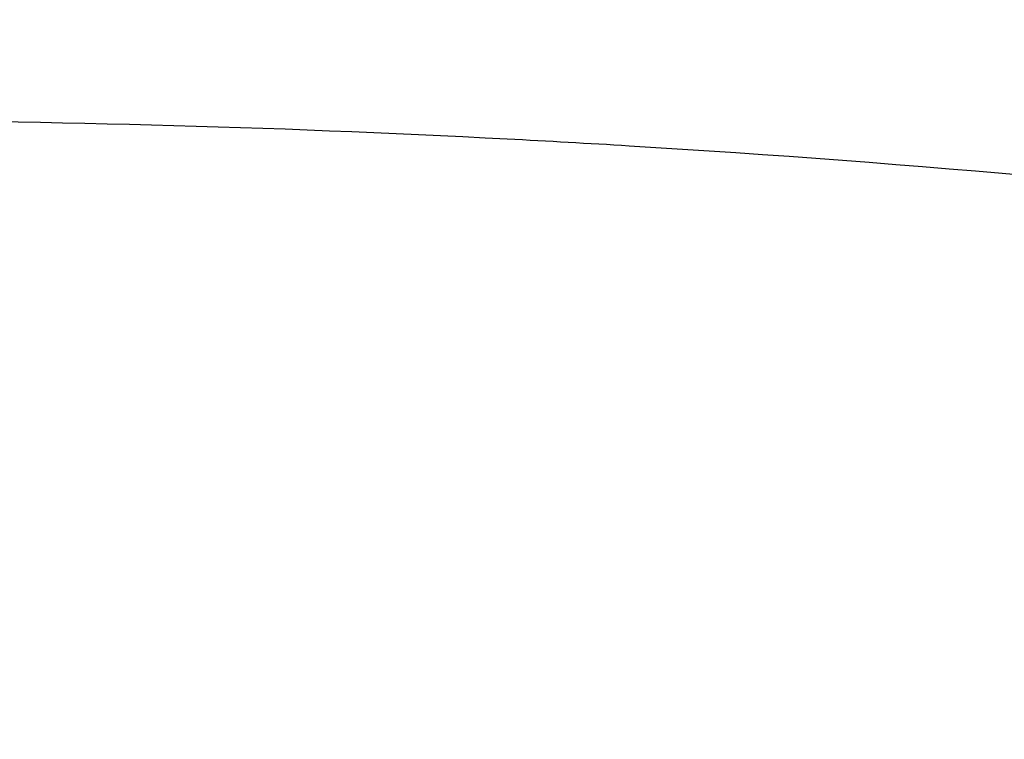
# Model space of a CAD drawing. Header units: millimetres. Extents: x 0 to 594, y 0 to 420.
# Tile 106 of 256: x 485.287 to 485.726, y 250.41 to 250.73. Entities that reach past the tile are written whole.
import ezdxf

# ---------------------------------------------------------------- set-up
doc = ezdxf.new("R2010")
doc.units = ezdxf.units.MM
doc.header["$LTSCALE"] = 32.67
doc.layers.get('0').update_dxf_attribs({"linetype": 'CONTINUOUS'})

msp = doc.modelspace()

# ---------------------------------------------------------------- linework, layer by layer
at = {"color": 7, "linetype": 'CONTINUOUS'}
for points, knots in [([(489.04482, 249.98051), (489.02678, 249.99198), (488.90195, 250.07042), (488.66299, 250.20904), (488.319, 250.38322), (487.9606, 250.54061), (487.59083, 250.67987), (487.21282, 250.79982), (486.8298, 250.89946), (486.44499, 250.97792), (486.06167, 251.03454), (485.68309, 251.06885), (485.31244, 251.08055), (484.95287, 251.06954), (484.6074, 251.03591), (484.27895, 250.97993), (483.97027, 250.90204), (483.68394, 250.80286), (483.42238, 250.68317), (483.1878, 250.54386), (482.98222, 250.38601), (482.8075, 250.2108), (482.70328, 250.07065), (482.65529, 249.99195), (482.6485, 249.98047)], [0, 0, 0, 0, 0.009236, 0.063695, 0.119305, 0.175765, 0.23276, 0.289966, 0.347055, 0.403701, 0.459586, 0.514406, 0.567874, 0.619731, 0.66975, 0.717744, 0.763575, 0.807164, 0.848502, 0.887662, 0.924809, 0.960211, 0.994242, 1, 1, 1, 1]), ([(485.50446, 250.67676), (485.39896, 250.68225), (485.1733, 250.68833), (484.83184, 250.67788), (484.48637, 250.64425), (484.15792, 250.58826), (483.84923, 250.51038), (483.56291, 250.4112), (483.30135, 250.2915), (483.06676, 250.1522), (482.92323, 250.04199), (482.85595, 249.98232), (482.85303, 249.97971)], [0, 0, 0, 0, 0.112905, 0.241179, 0.364907, 0.483625, 0.596994, 0.704817, 0.807073, 0.90394, 0.995828, 1, 1, 1, 1]), ([(487.62881, 250.22732), (487.5758, 250.24707), (487.39796, 250.311), (487.09179, 250.40816), (486.70876, 250.50779), (486.32396, 250.58625), (485.94064, 250.64288), (485.66731, 250.66765), (485.52255, 250.67581), (485.50446, 250.67676)], [0, 0, 0, 0, 0.077865, 0.260099, 0.441961, 0.622413, 0.800441, 0.975073, 1, 1, 1, 1])]:
    msp.add_open_spline(points, degree=3, knots=knots, dxfattribs=at)

doc.saveas('drawing.dxf')
